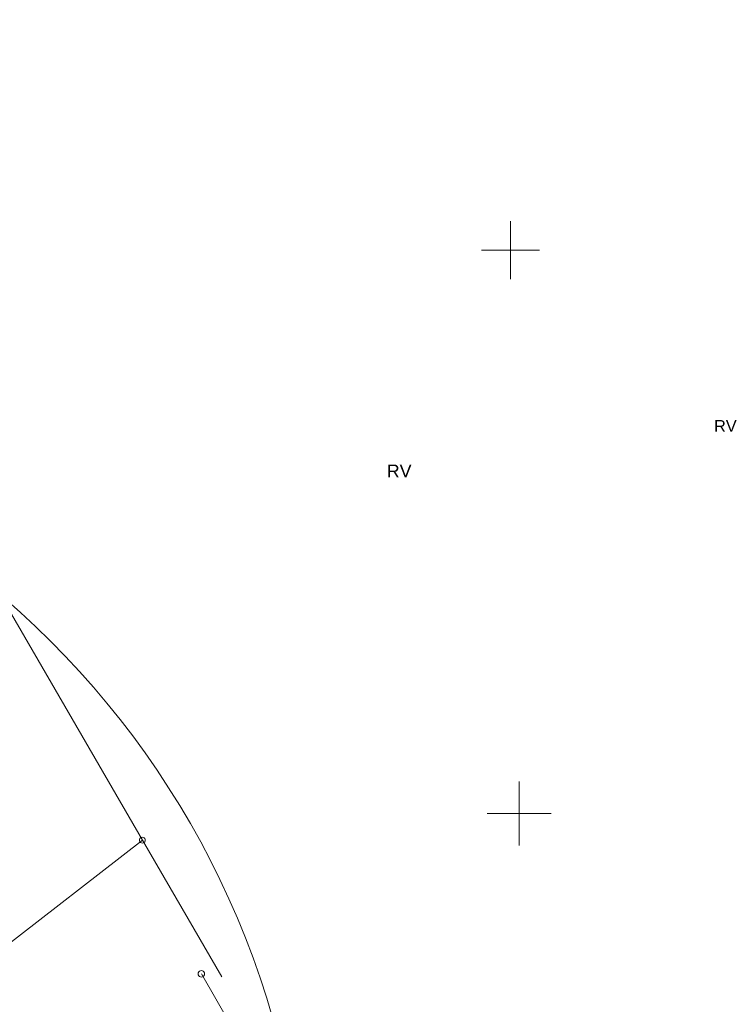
# Model space of a CAD drawing. Extents: x 5474185 to 5474933, y 5916077 to 5916824.
# Tile 231 of 256: x 5474708 to 5474769, y 5916385 to 5916470. Entities that reach past the tile are written whole.
import ezdxf

# ---------------------------------------------------------------- set-up
doc = ezdxf.new("R2010")
doc.units = 0
for name, color, linetype, lineweight in [('GEPPGD', 253, 'CONTINUOUS', 18), ('GESDZI', 253, 'CONTINUOUS', 18), ('GESKKL_O', 253, 'CONTINUOUS', 18), ('IS HP zasięg', 251, 'CONTINUOUS', 20), ('Ramka sekcyjna', 253, 'CONTINUOUS', 18)]:
    doc.layers.add(name, color=color, linetype=linetype, lineweight=lineweight)
doc.styles.add('Arial', font='arial.ttf')

msp = doc.modelspace()

# ---------------------------------------------------------------- linework, layer by layer
at = {"layer": 'GEPPGD', "flags": 128}
for points, elevation in [([(5474718.31, 5916399.47), (5474718.387254, 5916399.457764), (5474718.456946, 5916399.422254), (5474718.512254, 5916399.366946), (5474718.547764, 5916399.297254), (5474718.56, 5916399.22), (5474718.547764, 5916399.142746), (5474718.512254, 5916399.073054), (5474718.456946, 5916399.017746), (5474718.387254, 5916398.982236), (5474718.31, 5916398.97), (5474718.232746, 5916398.982236), (5474718.163054, 5916399.017746), (5474718.107746, 5916399.073054), (5474718.072236, 5916399.142746), (5474718.06, 5916399.22), (5474718.072236, 5916399.297254), (5474718.107746, 5916399.366946), (5474718.163054, 5916399.422254), (5474718.232746, 5916399.457764), (5474718.31, 5916399.47)], 10.24), ([(5474723.388546, 5916387.983656), (5474723.473526, 5916387.970197), (5474723.550187, 5916387.931136), (5474723.611026, 5916387.870297), (5474723.650087, 5916387.793636), (5474723.663546, 5916387.708656), (5474723.650087, 5916387.623677), (5474723.611026, 5916387.547016), (5474723.550187, 5916387.486177), (5474723.473526, 5916387.447116), (5474723.388546, 5916387.433656), (5474723.303567, 5916387.447116), (5474723.226906, 5916387.486177), (5474723.166067, 5916387.547016), (5474723.127006, 5916387.623677), (5474723.113546, 5916387.708656), (5474723.127006, 5916387.793636), (5474723.166067, 5916387.870297), (5474723.226906, 5916387.931136), (5474723.303567, 5916387.970197), (5474723.388546, 5916387.983656)], 11.264)]:
    msp.add_lwpolyline(points, close=True, dxfattribs=dict(at, elevation=elevation))
at = {"layer": 'GESDZI', "linetype": 'Continuous', "lineweight": 13}
for p, q in [((5474718.31, 5916399.22, 10.22), (5474652.13, 5916513.33, 10.22)), ((5474685.92, 5916374.09, 10.22), (5474718.31, 5916399.22, 10.22)), ((5474718.31, 5916399.22, 10.22), (5474685.92, 5916374.09, 10.22)), ((5474725.14, 5916387.45, 10.22), (5474718.31, 5916399.22, 10.22)), ((5474730.681546, 5916375.124656, 11.242), (5474723.388546, 5916387.708656, 11.242))]:
    msp.add_line(p, q, dxfattribs=at)
at = {"layer": 'IS HP zasięg', "lineweight": 15, "ltscale": 0.7}
msp.add_circle((5474657.383907, 5916363.309527, 10.18), 75, dxfattribs=at)
at = {"layer": 'Ramka sekcyjna', "linetype": 'Continuous', "lineweight": 18, "flags": 128}
for points, elevation in [([(5474750, 5916447.5), (5474750, 5916452.5)], 100), ([(5474752.5, 5916450), (5474747.5, 5916450)], 100), ([(5474750.734546, 5916398.763656), (5474750.734546, 5916404.263656)], 110), ([(5474753.484546, 5916401.513656), (5474747.984546, 5916401.513656)], 110)]:
    msp.add_lwpolyline(points, dxfattribs=dict(at, elevation=elevation))

# ---------------------------------------------------------------- texts
at = {"layer": 'GESKKL_O', "linetype": 'Continuous', "lineweight": 0, "style": 'Arial'}
for height, p in [(1, (5474767.513609, 5916434.377679, 10.8)), (1.1, (5474739.342529, 5916430.449496, 11.88))]:
    msp.add_text('RV', height=height, dxfattribs=at).set_placement(p)

doc.saveas('drawing.dxf')
